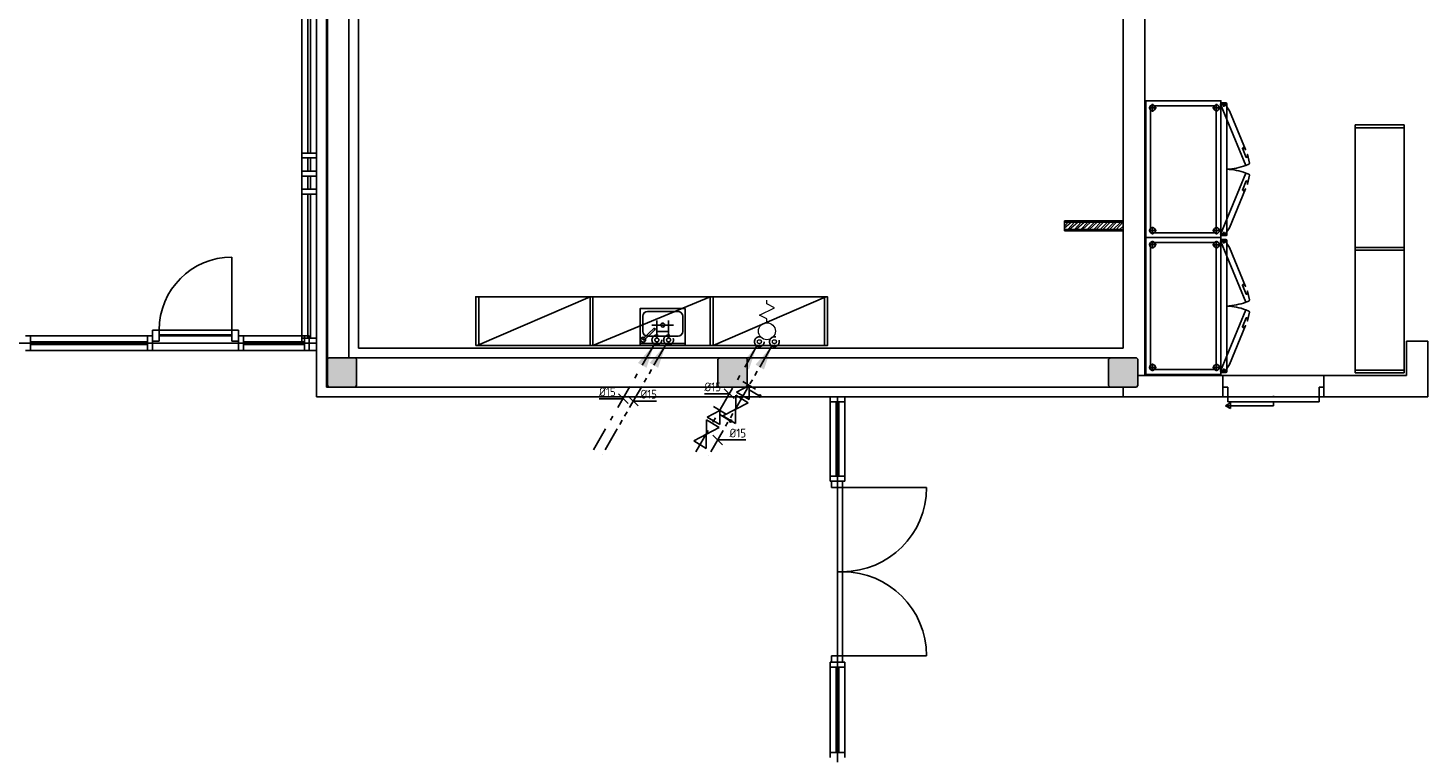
# Model space of a CAD drawing. Header units: millimetres. Extents: x -110 to 230337154, y -20 to 1103899040.
# Tile 14 of 58: x 115170461 to 115184796, y 551919437 to 551926877. Entities that reach past the tile are written whole.
import ezdxf
from ezdxf.enums import TextEntityAlignment as Align

# ---------------------------------------------------------------- set-up
doc = ezdxf.new("R2010")
doc.units = ezdxf.units.MM
doc.header["$LTSCALE"] = 50
for name, pattern in [('2322109', [10, 5, -2, 1, -2]), ('2322109_a', [10, 5, -2, 1, -2]), ('2322110', [10, 5, -1, 1, -1, 1, -1]), ('2322110_a', [10, 5, -1, 1, -1, 1, -1])]:
    doc.linetypes.add(name, pattern=pattern)
doc.layers.get('0').update_dxf_attribs({"lineweight": 5})
for name, color, linetype in [('2D APPARATUUR', 7, 'Continuous'), ('ONDERLEGER NIEUWE WANDEN', 7, 'Continuous'), ('ONDERLEGGER BOUWKUNDIG', 7, 'Continuous'), ('WL531---', 5, '2322109'), ('WL532---', 1, '2322110'), ('WL561---', 4, 'Continuous'), ('WM531---', 1, 'Continuous'), ('WM532---', 1, 'Continuous')]:
    doc.layers.add(name, color=color, linetype=linetype)
doc.layers.add('CAG RENVOOI STAMP', color=2, linetype='Continuous', lineweight=20)
doc.styles.add('BURO-018', font='BUROFONT', dxfattribs={"height": 1.8})
doc.styles.add('DVD_VBC_Arial', font='arial.ttf')
doc.styles.add('STABICAD-018', font='ISOCP.SHX', dxfattribs={"height": 90})
doc.styles.get("Standard").update_dxf_attribs({"font": 'arial.ttf'})

# ---------------------------------------------------------------- blocks, each defined once
blk = doc.blocks.new('*U46')
at = {"layer": 'ONDERLEGER NIEUWE WANDEN', "lineweight": 5, "true_color": 0x991b1e}
h = blk.add_hatch(dxfattribs=at)
h.set_pattern_fill('ANSI32', color=244, scale=5, style=0)
h.set_pattern_definition([(45, (-399.9999999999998, -350), (-33.67596045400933, 33.67596045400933), []), (45, (-377.5493499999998, -350), (-33.67596045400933, 33.67596045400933), [])])
h.paths.add_polyline_path([(-7.105427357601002e-15, -87.5), (600, -87.5), (600, -12.5), (0, -12.5)])
at = {"layer": 'ONDERLEGER NIEUWE WANDEN'}
for points in [[(0, -12.5), (600, -12.5), (600, 0), (0, 0)], [(-7.105427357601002e-15, -87.5), (600, -87.5), (600, -12.5), (0, -12.5)], [(0, -100), (600, -100), (600, -87.5), (0, -87.5)]]:
    blk.add_lwpolyline(points, close=True, dxfattribs=at)
blk = doc.blocks.new('LMASW T')
at = {"layer": '2D APPARATUUR'}
blk.add_line((3.637978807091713e-12, -20), (460.0000000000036, -20), dxfattribs=at)
blk.add_lwpolyline([(0, -379.9999999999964), (0, 0), (460.0000000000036, 0), (460, -380)], close=True, dxfattribs=at)
for points in [[(25.00000000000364, -144.9999999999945), (24.99999999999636, -299.9999999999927, 0.4142135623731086), (74.99999999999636, -349.9999999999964), (385, -349.9999999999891, 0.414213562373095), (435, -299.9999999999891), (435, -144.9999999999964, 0.4142135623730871), (385.0000000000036, -94.99999999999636), (75.00000000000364, -94.99999999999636, 0.4142135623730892)], [(417.9840962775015, -59.65640469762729), (417.9840962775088, -59.65640469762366), (310.3746371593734, -161.2827564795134), (310.3746371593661, -161.282756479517, 0.9999999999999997), (322.0469455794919, -173.6422555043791), (322.0469455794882, -173.6422555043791), (429.6564046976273, -72.01590372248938, 1)]]:
    blk.add_lwpolyline(points, format="xyb", close=True, dxfattribs=at)
for centre, radius in [((430, -59.99999999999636), 25.02167868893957), ((230.0000000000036, -209.9999999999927), 20)]:
    blk.add_circle(centre, radius, dxfattribs=at)
blk = doc.blocks.new('HANDENWASBAK LMASW')
blk.add_blockref('LMASW T', (0, 3.728928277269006e-11))
blk = doc.blocks.new('*U251')
at = {"color": 0, "linetype": '2322109'}
blk.add_circle((0, 0), 20, dxfattribs=at)
at = {"color": 2, "style": 'DVD_VBC_Arial'}
for tag in ['SECTIONCODE', 'CODE', 'CODE2', 'INDICATIONTEXT', 'POSITIONCODE', 'LABEL']:
    blk.add_attdef(tag, (0, 0), '', height=1.2, dxfattribs=at)
at = {"color": 1, "style": 'DVD_VBC_Arial'}
blk.add_attdef('PRODUCTCODE', (0, 0), '', height=1.8, dxfattribs=at)
blk = doc.blocks.new('*U252')
at = {"color": 0, "linetype": '2322110'}
blk.add_circle((0, 0), 20, dxfattribs=at)
at = {"color": 2, "style": 'DVD_VBC_Arial'}
for tag in ['SECTIONCODE', 'CODE', 'CODE2', 'INDICATIONTEXT', 'POSITIONCODE', 'LABEL']:
    blk.add_attdef(tag, (0, 0), '', height=1.2, dxfattribs=at)
at = {"color": 1, "style": 'DVD_VBC_Arial'}
blk.add_attdef('PRODUCTCODE', (0, 0), '', height=1.8, dxfattribs=at)
blk = doc.blocks.new('TAP_MIXER_BATH_120_COLD')
at = {"color": 0, "linetype": 'Continuous'}
for p, q in [((0, 0), (0, 179.9999999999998)), ((120, 0), (120, 179.9999999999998)), ((-50, 129.9999999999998), (170, 129.9999999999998)), ((-5.684341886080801e-14, 64.99999999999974), (120, 64.99999999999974))]:
    blk.add_line(p, q, dxfattribs=at)
blk = doc.blocks.new('*U378')
at = {"linetype": '2322110'}
blk.add_hatch(color=2, dxfattribs=at).paths.add_polyline_path([(-25, -43.30127012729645), (-106.6987298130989, -284.8076211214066), (-193.3012701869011, -234.8076211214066)], flags=0)
at = {"color": 0, "linetype": '2322110'}
blk.add_line((0, 0), (0, 0, 700), dxfattribs=at)
at = {"color": 2, "linetype": '2322110_a'}
blk.add_line((-25, -43.30127012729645, 700), (-675, -1169.134295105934, 700), dxfattribs=at)
at = {"color": 2, "linetype": '2322110'}
blk.add_circle((0, 0, 700), 50, dxfattribs=at)
at = {"color": 2}
for tag, p, style in [('SECTIONCODE', (349.5, 150), 'DVD_VBC_Arial'), ('POSITIONCODE', (349.5, 150), 'DVD_VBC_Arial'), ('CODE', (0, 100), 'STABICAD-018'), ('FLOORCODE', (0, 0, -50), 'STABICAD-018')]:
    blk.add_attdef(tag, p, '', height=1.2, dxfattribs=dict(at, style=style))
blk = doc.blocks.new('*U380')
at = {"linetype": '2322109'}
blk.add_hatch(color=2, dxfattribs=at).paths.add_polyline_path([(-25, -43.30127012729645), (-106.6987298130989, -284.8076211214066), (-193.3012701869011, -234.8076211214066)], flags=0)
at = {"color": 0, "linetype": '2322109'}
blk.add_line((0, 0), (0, 0, 1), dxfattribs=at)
at = {"color": 2, "linetype": '2322109_a'}
blk.add_line((-25, -43.30127012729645, 1), (-675, -1169.134295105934, 1), dxfattribs=at)
at = {"color": 2, "linetype": '2322109'}
blk.add_circle((0, 0, 1), 50, dxfattribs=at)
at = {"color": 2}
for tag, p, style in [('SECTIONCODE', (150, 150), 'DVD_VBC_Arial'), ('POSITIONCODE', (150, 150), 'DVD_VBC_Arial'), ('CODE', (0, 100), 'STABICAD-018'), ('FLOORCODE', (0, 0, -50), 'STABICAD-018')]:
    blk.add_attdef(tag, p, '', height=1.2, dxfattribs=dict(at, style=style))
blk = doc.blocks.new('*U399')
at = {"color": 0, "linetype": 'Continuous'}
for p, q in [((-32.05529198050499, 0), (-247.7832140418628, 0)), ((-50, 50), (49.99999999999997, -50)), ((0, 0), (-32.05529198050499, 3.925641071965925e-15))]:
    blk.add_line(p, q, dxfattribs=at)
at = {"color": 0, "linetype": 'Continuous', "style": 'STABICAD-018'}
blk.add_text('%%c15', height=90, dxfattribs=at).set_placement((-247.7832140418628, 25))
at = {"color": 2, "style": 'DVD_VBC_Arial'}
blk.add_attdef('CODE', (0, 0), '', height=1.2, dxfattribs=at)
blk = doc.blocks.new('*U400')
at = {"color": 0, "linetype": 'Continuous'}
for p, q in [((50, -50), (-49.99999999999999, 49.99999999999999)), ((0, 0), (24.12061960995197, 0)), ((24.12061960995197, 0), (239.8485416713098, 0))]:
    blk.add_line(p, q, dxfattribs=at)
at = {"color": 0, "linetype": 'Continuous', "style": 'STABICAD-018'}
blk.add_text('%%c15', height=90, dxfattribs=at).set_placement((74.12061960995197, 25))
at = {"color": 2, "style": 'DVD_VBC_Arial'}
blk.add_attdef('CODE', (0, 0), '', height=1.2, dxfattribs=at)
blk = doc.blocks.new('A$C2282a554')
at = {"color": 2, "linetype": 'Continuous'}
for p, q in [((85, 0), (122.5, 0)), ((122.5, 0), (160, 75)), ((160, 75), (235, -75)), ((235, -75), (272.5, 0)), ((272.5, 0), (310, 0))]:
    blk.add_line(p, q, dxfattribs=at)
blk.add_circle((0, 0), 85, dxfattribs=at)
blk = doc.blocks.new('*U516')
at = {"color": 0, "linetype": '2322109'}
blk.add_circle((0, 0), 20, dxfattribs=at)
at = {"color": 2}
for tag in ['SECTIONCODE', 'CODE', 'CODE2', 'INDICATIONTEXT', 'POSITIONCODE', 'LABEL']:
    blk.add_attdef(tag, (0, 0), '', height=1.2, dxfattribs=at)
at = {"color": 1}
blk.add_attdef('PRODUCTCODE', (0, 0), '', height=1.8, dxfattribs=at)
blk = doc.blocks.new('*U517')
at = {"color": 0, "linetype": '2322110'}
blk.add_circle((0, 0), 20, dxfattribs=at)
at = {"color": 2}
for tag in ['SECTIONCODE', 'CODE', 'CODE2', 'INDICATIONTEXT', 'POSITIONCODE', 'LABEL']:
    blk.add_attdef(tag, (0, 0), '', height=1.2, dxfattribs=at)
at = {"color": 1}
blk.add_attdef('PRODUCTCODE', (0, 0), '', height=1.8, dxfattribs=at)
blk = doc.blocks.new('*U593')
at = {"linetype": '2322109'}
blk.add_hatch(color=2, dxfattribs=at).paths.add_polyline_path([(-25, -43.30127012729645), (-106.6987298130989, -284.8076211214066), (-193.3012701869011, -234.8076211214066)], flags=0)
at = {"color": 0, "linetype": '2322109'}
blk.add_line((0, 0), (0, 0, 1), dxfattribs=at)
at = {"color": 2, "linetype": '2322109_a'}
blk.add_line((-25, -43.30127012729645, 1), (-675, -1169.134295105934, 1), dxfattribs=at)
at = {"color": 2, "linetype": '2322109'}
blk.add_circle((0, 0, 1), 50, dxfattribs=at)
at = {"color": 2}
for tag, p, style in [('SECTIONCODE', (150, 150), 'DVD_VBC_Arial'), ('POSITIONCODE', (150, 150), 'DVD_VBC_Arial'), ('CODE', (0, 100), 'STABICAD-018'), ('FLOORCODE', (0, 0, -50), 'STABICAD-018')]:
    blk.add_attdef(tag, p, '', height=1.2, dxfattribs=dict(at, style=style))
blk = doc.blocks.new('*U592')
at = {"linetype": '2322110'}
blk.add_hatch(color=2, dxfattribs=at).paths.add_polyline_path([(-25, -43.30127012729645), (-106.6987298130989, -284.8076211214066), (-193.3012701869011, -234.8076211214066)], flags=0)
at = {"color": 0, "linetype": '2322110'}
blk.add_line((0, 0), (0, 0, 1), dxfattribs=at)
at = {"color": 2, "linetype": '2322110_a'}
blk.add_line((-25, -43.30127012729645, 1), (-675, -1169.134295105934, 1), dxfattribs=at)
at = {"color": 2, "linetype": '2322110'}
blk.add_circle((0, 0, 1), 50, dxfattribs=at)
at = {"color": 2}
for tag, p, style in [('SECTIONCODE', (150, 150), 'DVD_VBC_Arial'), ('POSITIONCODE', (150, 150), 'DVD_VBC_Arial'), ('CODE', (0, 100), 'STABICAD-018'), ('FLOORCODE', (0, 0, -50), 'STABICAD-018')]:
    blk.add_attdef(tag, p, '', height=1.2, dxfattribs=dict(at, style=style))
blk = doc.blocks.new('PI_SYM115')
at = {"color": 0, "linetype": 'Continuous'}
for p, q in [((-2.5, 1.5), (2.5, -1.5)), ((-2.5, -1.5), (-2.5, 1.5)), ((2.5, 1.5), (-2.5, -1.5)), ((2.5, -1.5), (2.5, 1.5))]:
    blk.add_line(p, q, dxfattribs=at)
at = {"color": 0, "linetype": 'Continuous', "style": 'BURO-018'}
blk.add_attdef('PRODUCTCODE', text='', height=1.8, dxfattribs=at).set_placement((0, 0), align=Align.MIDDLE)
blk = doc.blocks.new('PI_SYM128')
blk.add_hatch(color=0).paths.add_polyline_path([(0.25, -3, 1), (0.75, -3, 1)])
at = {"color": 0, "linetype": 'Continuous'}
for p, q in [((-1.25, -1.5), (-1.25, 1.5)), ((-1.25, 1.5), (1.25, 0)), ((1.25, 0), (-1.25, -1.5)), ((1.25, 1.5), (1.25, -1.5))]:
    blk.add_line(p, q, dxfattribs=at)
at = {"color": 0}
blk.add_line((0.5, -0.45), (0.5, -2.75), dxfattribs=at)
blk.add_circle((0.5, -3), 0.25, dxfattribs=at)
at = {"color": 0, "linetype": 'Continuous', "style": 'BURO-018'}
blk.add_attdef('PRODUCTCODE', text='', height=1.8, dxfattribs=at).set_placement((0, 0), align=Align.MIDDLE)
blk = doc.blocks.new('*U594')
at = {"color": 0, "linetype": 'Continuous'}
for p, q in [((-37.94892373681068, 0), (-253.6768457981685, 0)), ((-50, 50), (49.99999999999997, -50)), ((0, 0), (-37.94892373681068, 4.647402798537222e-15))]:
    blk.add_line(p, q, dxfattribs=at)
at = {"color": 0, "linetype": 'Continuous', "style": 'STABICAD-018'}
blk.add_text('%%c15', height=90, dxfattribs=at).set_placement((-253.6768457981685, 25))
at = {"color": 2, "style": 'DVD_VBC_Arial'}
blk.add_attdef('CODE', (0, 0), '', height=1.2, dxfattribs=at)
blk = doc.blocks.new('*U595')
at = {"color": 0, "linetype": 'Continuous'}
for p, q in [((50, -50), (-49.99999999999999, 49.99999999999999)), ((0, 0), (71.52743399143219, 0)), ((71.52743399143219, 0), (287.25535605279, 0))]:
    blk.add_line(p, q, dxfattribs=at)
at = {"color": 0, "linetype": 'Continuous', "style": 'STABICAD-018'}
blk.add_text('%%c15', height=90, dxfattribs=at).set_placement((121.5274339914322, 25))
at = {"color": 2, "style": 'DVD_VBC_Arial'}
blk.add_attdef('CODE', (0, 0), '', height=1.2, dxfattribs=at)

msp = doc.modelspace()

# ---------------------------------------------------------------- hatches: boundary and pattern name
at = {"layer": 'ONDERLEGGER BOUWKUNDIG', "transparency": 33554559}
h = msp.add_hatch(color=256, dxfattribs=at)
h.dxf.hatch_style = 1
h.paths.add_polyline_path([(115173540.99, 551923202.005), (115173810.99, 551923202.005), (115173825.99, 551923217.005), (115173825.99, 551923487.005), (115173810.99, 551923502.005), (115173540.99, 551923502.005), (115173525.99, 551923487.005), (115173525.99, 551923217.005)])
h = msp.add_hatch(color=256, dxfattribs=at)
h.dxf.hatch_style = 1
h.paths.add_polyline_path([(115177540.99, 551923202.005), (115177810.99, 551923202.005), (115177825.99, 551923217.005), (115177825.99, 551923487.005), (115177810.99, 551923502.005), (115177540.99, 551923502.005), (115177525.99, 551923487.005), (115177525.99, 551923217.005)])
h = msp.add_hatch(color=256, dxfattribs=at)
h.dxf.hatch_style = 1
h.paths.add_polyline_path([(115181540.99, 551923202.005), (115181810.99, 551923202.005), (115181825.99, 551923217.005), (115181825.99, 551923487.005), (115181810.99, 551923502.005), (115181540.99, 551923502.005), (115181525.99, 551923487.005), (115181525.99, 551923217.005)])

# ---------------------------------------------------------------- linework, layer by layer
at = {"layer": '2D APPARATUUR', "color": 251, "linetype": 'Continuous', "true_color": 0x636466}
for p, q in [((115181935.99, 551926060.005), (115182015.99, 551926060.005)), ((115181975.99, 551926020.005), (115181975.99, 551926100.005)), ((115182590.99, 551926060.005), (115182670.99, 551926060.005)), ((115182630.99, 551926020.005), (115182630.99, 551926100.005)), ((115182686.0554759, 551926092.0080154), (115182726.0554759, 551926092.0080154)), ((115182706.0554759, 551926112.0080154), (115182706.0554759, 551926072.0080154)), ((115184050.99, 551925887.0050415), (115184550.9901388, 551925887.0048991)), ((115184050.99, 551923347.005), (115184050.9901388, 551925887.0050415)), ((115184550.9901388, 551925887.0048991), (115184550.99, 551923347.005)), ((115184550.9899915, 551925857.0048991), (115184050.9899915, 551925857.0050415)), ((115181935.99, 551924804.005), (115182015.99, 551924804.005)), ((115181975.99, 551924764.005), (115181975.99, 551924844.005)), ((115182590.99, 551924804.505), (115182670.99, 551924804.505)), ((115182630.99, 551924764.005), (115182630.99, 551924844.005)), ((115182686.0554759, 551924772.0019846), (115182726.0554759, 551924772.0019846)), ((115182706.0554759, 551924752.0019846), (115182706.0554759, 551924792.0019846)), ((115181935.99, 551924660.005), (115182015.99, 551924660.005)), ((115181975.99, 551924700.005), (115181975.99, 551924620.005)), ((115182590.99, 551924659.505), (115182670.99, 551924659.505)), ((115182630.99, 551924700.005), (115182630.99, 551924620.005)), ((115182686.0554759, 551924692.0080154), (115182726.0554759, 551924692.0080154)), ((115182706.0554759, 551924712.0080154), (115182706.0554759, 551924672.0080154)), ((115184550.9900702, 551924632.0049496), (115184050.9900702, 551924632.0049769)), ((115184550.9900686, 551924602.0049496), (115184050.9900686, 551924602.0049769)), ((115181935.99, 551923404.005), (115182015.99, 551923404.005)), ((115181975.99, 551923444.005), (115181975.99, 551923364.005)), ((115182590.99, 551923404.005), (115182670.99, 551923404.005)), ((115182630.99, 551923444.005), (115182630.99, 551923364.005)), ((115182686.0554759, 551923372.0019846), (115182726.0554759, 551923372.0019846)), ((115182706.0554759, 551923352.0019846), (115182706.0554759, 551923392.0019846)), ((115184550.99, 551923377.005), (115184050.99, 551923377.005)), ((115184550.99, 551923347.005), (115184050.99, 551923347.005))]:
    msp.add_line(p, q, dxfattribs=at)
at = {"layer": '2D APPARATUUR', "color": 251, "true_color": 0x636466}
for p, q in [((115175060.9900468, 551923627.005), (115176215.9885153, 551924127.0045835)), ((115176245.9911556, 551923627.0048611), (115177445.9889293, 551924127.0041077)), ((115177475.9908979, 551923627.005), (115178630.9900086, 551924127.0045835))]:
    msp.add_line(p, q, dxfattribs=at)
at = {"layer": '2D APPARATUUR', "color": 251, "linetype": 'Continuous', "true_color": 0x636466}
for points in [[(115181905.99, 551924732.005), (115181905.99, 551926132.005), (115182675.99, 551926132.005), (115182675.99, 551924732.005)], [(115181955.99, 551924782.005), (115181955.99, 551926082.005), (115182625.99, 551926082.005), (115182625.99, 551924782.005)], [(115181905.99, 551924732.005), (115181905.99, 551923332.005), (115182675.99, 551923332.005), (115182675.99, 551924732.005)], [(115181955.99, 551924682.005), (115181955.99, 551923382.005), (115182625.99, 551923382.005), (115182625.99, 551924682.005)]]:
    msp.add_lwpolyline(points, close=True, dxfattribs=at)
for points in [[(115182700.8957049, 551926111.5153484, -0.3534100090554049), (115182712.9495072, 551926107.9613572), (115182763.9288946, 551926030.6908969), (115182928.5788981, 551925633.0116328, -0.7347011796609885), (115182926.8897682, 551925632.1230841), (115182906.6317087, 551925652.2847804, 0.3438111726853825), (115182904.1898742, 551925652.5809805), (115182895.7100526, 551925647.4795904, 0.3712473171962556), (115182895.3016713, 551925646.2400165), (115182934.1391466, 551925552.4780569, 0.3712473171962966), (115182935.304427, 551925551.8903149), (115182944.9077938, 551925554.2792267, 0.3438111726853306), (115182946.4249865, 551925556.2153096), (115182946.4931255, 551925584.796393, -0.734701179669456), (115182948.3158195, 551925585.3624893), (115182967.0674295, 551925494.28743, -0.3534100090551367), (115182961.0571554, 551925483.2510535), (115182930.8508174, 551925470.7391785), (115182670.6893669, 551926099.0034735), (115182700.8957049, 551926111.5153484), (115182670.6893669, 551926099.0034735)], [(115182675.99, 551924752.005), (115182725.99, 551924752.005, 0.414213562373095), (115182735.99, 551924762.005), (115182735.99, 551926102.005, 0.414213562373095), (115182725.99, 551926112.005), (115182675.99, 551926112.005)], [(115182700.8957049, 551924752.4946516, 0.3534100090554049), (115182712.9495072, 551924756.0486428), (115182763.9288946, 551924833.3191031), (115182928.5788981, 551925230.9983672, 0.7347011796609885), (115182926.8897682, 551925231.8869159), (115182906.6317087, 551925211.7252196, -0.3438111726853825), (115182904.1898742, 551925211.4290195), (115182895.7100526, 551925216.5304096, -0.3712473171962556), (115182895.3016713, 551925217.7699835), (115182934.1391466, 551925311.5319431, -0.3712473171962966), (115182935.304427, 551925312.1196852), (115182944.9077938, 551925309.7307733, -0.3438111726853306), (115182946.4249865, 551925307.7946904), (115182946.4931255, 551925279.213607, 0.734701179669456), (115182948.3158195, 551925278.6475106), (115182967.0674295, 551925369.72257, 0.3534100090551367), (115182961.0571554, 551925380.7589465), (115182930.8508174, 551925393.2708215), (115182670.6893669, 551924765.0065265), (115182700.8957049, 551924752.4946516), (115182670.6893669, 551924765.0065265)], [(115182700.8957049, 551924711.5153484, -0.3534100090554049), (115182712.9495072, 551924707.9613572), (115182763.9288946, 551924630.6908969), (115182928.5788981, 551924233.0116328, -0.7347011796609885), (115182926.8897682, 551924232.1230841), (115182906.6317087, 551924252.2847804, 0.3438111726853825), (115182904.1898742, 551924252.5809805), (115182895.7100526, 551924247.4795904, 0.3712473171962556), (115182895.3016713, 551924246.2400165), (115182934.1391466, 551924152.4780569, 0.3712473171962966), (115182935.304427, 551924151.8903149), (115182944.9077938, 551924154.2792267, 0.3438111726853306), (115182946.4249865, 551924156.2153096), (115182946.4931255, 551924184.796393, -0.734701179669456), (115182948.3158195, 551924185.3624893), (115182967.0674295, 551924094.28743, -0.3534100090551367), (115182961.0571554, 551924083.2510535), (115182930.8508174, 551924070.7391785), (115182670.6893669, 551924699.0034735), (115182700.8957049, 551924711.5153484), (115182670.6893669, 551924699.0034735)], [(115182675.99, 551924712.005), (115182725.99, 551924712.005, -0.414213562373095), (115182735.99, 551924702.005), (115182735.99, 551923362.005, -0.414213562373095), (115182725.99, 551923352.005), (115182675.99, 551923352.005)], [(115182700.8957049, 551923352.4946516, 0.3534100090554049), (115182712.9495072, 551923356.0486428), (115182763.9288946, 551923433.3191031), (115182928.5788981, 551923830.9983672, 0.7347011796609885), (115182926.8897682, 551923831.8869159), (115182906.6317087, 551923811.7252196, -0.3438111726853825), (115182904.1898742, 551923811.4290195), (115182895.7100526, 551923816.5304096, -0.3712473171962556), (115182895.3016713, 551923817.7699835), (115182934.1391466, 551923911.5319431, -0.3712473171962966), (115182935.304427, 551923912.1196852), (115182944.9077938, 551923909.7307733, -0.3438111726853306), (115182946.4249865, 551923907.7946904), (115182946.4931255, 551923879.213607, 0.734701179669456), (115182948.3158195, 551923878.6475106), (115182967.0674295, 551923969.72257, 0.3534100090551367), (115182961.0571554, 551923980.7589465), (115182930.8508174, 551923993.2708215), (115182670.6893669, 551923365.0065265), (115182700.8957049, 551923352.4946516), (115182670.6893669, 551923365.0065265)]]:
    msp.add_lwpolyline(points, format="xyb", dxfattribs=at)
at = {"layer": '2D APPARATUUR', "color": 251, "true_color": 0x636466}
for points in [[(115175045.99, 551923627.005), (115175075.9900936, 551923627.005), (115175075.9900936, 551924127.0049973), (115175045.99, 551924127.0049973)], [(115175045.99, 551923627.005), (115178645.99, 551923627.005), (115178645.99, 551924127.0045835), (115175045.99, 551924127.0045835)], [(115176215.99, 551923627.0048647), (115176245.9911556, 551923627.0048647), (115176245.9911556, 551924127.0045835), (115176215.99, 551924127.0045835)], [(115177445.9889293, 551923627.005), (115177475.9900712, 551923627.005), (115177475.9900712, 551924127.004575), (115177445.9889293, 551924127.004575)], [(115178615.99, 551923627.005), (115178645.9900172, 551923627.005), (115178645.9900172, 551924127.0045835), (115178615.99, 551924127.0045835)]]:
    msp.add_lwpolyline(points, close=True, dxfattribs=at)
at = {"layer": '2D APPARATUUR', "color": 251, "linetype": 'Continuous', "true_color": 0x636466}
for centre, radius in [((115181975.99, 551926060.005), 30), ((115182630.99, 551926060.005), 30), ((115182706.0554759, 551926092.0080154), 10), ((115181975.99, 551924804.005), 30), ((115182630.99, 551924804.005), 30), ((115182706.0554759, 551924772.0019846), 10), ((115181975.99, 551924660.005), 30.00000000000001), ((115182630.99, 551924660.005), 30.00000000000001), ((115182706.0554759, 551924692.0080154), 10), ((115181975.99, 551923404.005), 30.00000000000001), ((115182630.99, 551923404.005), 30.00000000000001), ((115182706.0554759, 551923372.0019846), 10)]:
    msp.add_circle(centre, radius, dxfattribs=at)
for centre, radius, start, end in [((115182706.0554759, 551926092.0080154), 660.6874549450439, 272.5968544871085, 289.8917779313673), ((115182706.0554759, 551924772.0019846), 660.6874549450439, 70.10822206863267, 87.40314551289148), ((115182706.0554759, 551924692.0080154), 660.687454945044, 272.5968544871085, 289.8917779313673), ((115182706.0554759, 551923372.0019846), 660.687454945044, 70.10822206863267, 87.40314551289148)]:
    msp.add_arc(centre, radius, start, end, dxfattribs=at)
at = {"layer": 'ONDERLEGGER BOUWKUNDIG'}
for p, q in [((115181895.99, 551923322.005), (115181895.99, 551931092.005)), ((115181895.99, 551931092.005), (115181895.99, 551923322.005)), ((115173415.99, 551927337.005), (115173415.99, 551923102.005)), ((115173845.99, 551923602.005), (115173845.99, 551927337.005)), ((115173515.99, 551923202.005), (115173515.99, 551927237.005)), ((115173745.99, 551927237.005), (115173745.99, 551923502.005)), ((115173265.99, 551925597.005), (115173265.99, 551927072.005)), ((115173326.99, 551927072.005), (115173326.99, 551925597.005)), ((115173354.99, 551925597.005), (115173354.99, 551927072.005)), ((115173525.99, 551927032.005), (115173525.99, 551923502.005)), ((115181675.99, 551927122.005), (115181675.99, 551923602.005)), ((115181675.99, 551923602.005), (115181675.99, 551927122.005)), ((115173326.99, 551925597.005), (115173354.99, 551925597.005)), ((115173265.99, 551925412.005), (115173265.99, 551925547.005)), ((115173354.99, 551925547.005), (115173326.99, 551925547.005)), ((115173326.99, 551925547.005), (115173326.99, 551925412.005)), ((115173354.99, 551925412.005), (115173354.99, 551925547.005)), ((115173265.99, 551925227.005), (115173265.99, 551925362.005)), ((115173326.99, 551925412.005), (115173354.99, 551925412.005)), ((115173354.99, 551925362.005), (115173326.99, 551925362.005)), ((115173326.99, 551925362.005), (115173326.99, 551925227.005)), ((115173354.99, 551925227.005), (115173354.99, 551925362.005)), ((115173265.99, 551923702.005), (115173265.99, 551925177.005)), ((115173326.99, 551925227.005), (115173354.99, 551925227.005)), ((115173354.99, 551925177.005), (115173326.99, 551925177.005)), ((115173326.99, 551925177.005), (115173326.99, 551923702.005)), ((115173354.99, 551923702.005), (115173354.99, 551925177.005)), ((115172548.99, 551923786.005), (115172548.99, 551924532.005)), ((115171735.99, 551923786.005), (115171802.99, 551923786.005)), ((115171735.99, 551923727.005), (115171735.99, 551923786.005)), ((115171802.99, 551923736.005), (115171802.99, 551923786.005)), ((115171802.99, 551923786.005), (115172548.99, 551923786.005)), ((115171802.99, 551923786.005), (115171802.99, 551923672.005)), ((115172548.99, 551923736.005), (115171802.99, 551923736.005)), ((115172548.99, 551923786.005), (115172548.99, 551923736.005)), ((115172548.99, 551923786.005), (115172615.99, 551923786.005)), ((115172548.99, 551923672.005), (115172548.99, 551923786.005)), ((115172615.99, 551923786.005), (115172615.99, 551923727.005)), ((115173415.99, 551923652.005), (115169925.99, 551923652.005)), ((115170485.99, 551923727.005), (115171685.99, 551923727.005)), ((115171685.99, 551923666.005), (115170485.99, 551923666.005)), ((115170485.99, 551923666.005), (115170485.99, 551923638.005)), ((115170485.99, 551923638.005), (115171685.99, 551923638.005)), ((115171685.99, 551923638.005), (115171685.99, 551923666.005)), ((115171802.99, 551923672.005), (115171735.99, 551923672.005)), ((115171802.99, 551923727.005), (115172548.99, 551923727.005)), ((115172615.99, 551923672.005), (115172548.99, 551923672.005)), ((115172665.99, 551923727.005), (115173290.99, 551923727.005)), ((115173290.99, 551923666.005), (115172665.99, 551923666.005)), ((115172665.99, 551923666.005), (115172665.99, 551923638.005)), ((115172665.99, 551923638.005), (115173290.99, 551923638.005)), ((115173415.99, 551923702.005), (115173265.99, 551923702.005)), ((115173265.99, 551923702.005), (115173265.99, 551923652.005)), ((115173265.99, 551923652.005), (115173415.99, 551923652.005)), ((115173340.99, 551923727.005), (115173290.99, 551923727.005)), ((115173290.99, 551923727.005), (115173290.99, 551923577.005)), ((115173290.99, 551923638.005), (115173290.99, 551923666.005)), ((115173326.99, 551923702.005), (115173354.99, 551923702.005)), ((115173340.99, 551923577.005), (115173340.99, 551923727.005)), ((115173415.99, 551923652.005), (115173415.99, 551923702.005)), ((115173415.99, 551923102.005), (115173415.99, 551923652.005)), ((115181675.99, 551923602.005), (115173845.99, 551923602.005)), ((115173845.99, 551923602.005), (115181675.99, 551923602.005)), ((115184795.99, 551923672.005), (115184575.99, 551923672.005)), ((115184575.99, 551923672.005), (115184575.99, 551923322.005)), ((115184575.99, 551923322.005), (115184575.99, 551923672.005)), ((115184575.99, 551923672.005), (115184795.99, 551923672.005)), ((115184795.99, 551923102.005), (115184795.99, 551923672.005)), ((115184795.99, 551923672.005), (115184795.99, 551923102.005)), ((115171685.99, 551923577.005), (115170485.99, 551923577.005)), ((115171735.99, 551923577.005), (115172615.99, 551923577.005)), ((115173290.99, 551923577.005), (115172665.99, 551923577.005)), ((115173290.99, 551923577.005), (115173340.99, 551923577.005)), ((115173415.99, 551923577.005), (115173340.99, 551923577.005)), ((115173525.99, 551923502.005), (115173515.99, 551923502.005)), ((115173540.99, 551923502.005), (115173525.99, 551923487.005)), ((115173525.99, 551923487.005), (115173525.99, 551923217.005)), ((115173810.99, 551923502.005), (115173540.99, 551923502.005)), ((115173825.99, 551923487.005), (115173810.99, 551923502.005)), ((115173810.99, 551923502.005), (115177540.99, 551923502.005)), ((115173825.99, 551923217.005), (115173825.99, 551923487.005)), ((115177540.99, 551923502.005), (115177525.99, 551923487.005)), ((115177525.99, 551923487.005), (115177525.99, 551923217.005)), ((115177810.99, 551923502.005), (115177540.99, 551923502.005)), ((115177825.99, 551923487.005), (115177810.99, 551923502.005)), ((115177810.99, 551923502.005), (115181540.99, 551923502.005)), ((115177825.99, 551923217.005), (115177825.99, 551923487.005)), ((115181540.99, 551923502.005), (115181525.99, 551923487.005)), ((115181525.99, 551923487.005), (115181525.99, 551923217.005)), ((115181810.99, 551923502.005), (115181540.99, 551923502.005)), ((115181825.99, 551923487.005), (115181810.99, 551923502.005)), ((115181825.99, 551923217.005), (115181825.99, 551923487.005)), ((115182695.99, 551923322.005), (115181825.99, 551923322.005)), ((115181895.99, 551923322.005), (115184575.99, 551923322.005)), ((115182695.99, 551923102.005), (115182695.99, 551923322.005)), ((115184575.99, 551923322.005), (115183729.99, 551923322.005)), ((115183729.99, 551923322.005), (115183729.99, 551923102.005)), ((115173540.99, 551923202.005), (115173515.99, 551923202.005)), ((115173525.99, 551923217.005), (115173540.99, 551923202.005)), ((115173540.99, 551923202.005), (115173810.99, 551923202.005)), ((115173810.99, 551923202.005), (115173825.99, 551923217.005)), ((115177540.99, 551923202.005), (115173810.99, 551923202.005)), ((115177525.99, 551923217.005), (115177540.99, 551923202.005)), ((115177540.99, 551923202.005), (115177810.99, 551923202.005)), ((115177810.99, 551923202.005), (115177825.99, 551923217.005)), ((115181540.99, 551923202.005), (115177810.99, 551923202.005)), ((115181525.99, 551923217.005), (115181540.99, 551923202.005)), ((115181540.99, 551923202.005), (115181810.99, 551923202.005)), ((115181675.99, 551923102.005), (115181675.99, 551923202.005)), ((115181810.99, 551923202.005), (115181825.99, 551923217.005)), ((115182745.99, 551923202.005), (115182695.99, 551923202.005)), ((115182695.99, 551923202.005), (115182695.99, 551923102.005)), ((115182745.99, 551923102.005), (115182745.99, 551923202.005)), ((115183729.99, 551923202.005), (115183679.99, 551923202.005)), ((115183679.99, 551923202.005), (115183679.99, 551923102.005)), ((115183729.99, 551923102.005), (115183729.99, 551923202.005)), ((115173415.99, 551923102.005), (115182695.99, 551923102.005)), ((115184795.99, 551923102.005), (115173415.99, 551923102.005)), ((115178675.99, 551923052.005), (115178675.99, 551922290.005)), ((115178764.99, 551923052.005), (115178736.99, 551923052.005)), ((115178736.99, 551923052.005), (115178736.99, 551922290.005)), ((115178750.99, 551923102.005), (115178750.99, 551919362.005)), ((115178764.99, 551922290.005), (115178764.99, 551923052.005)), ((115178825.99, 551923052.005), (115178825.99, 551922290.005)), ((115182695.99, 551923102.005), (115182745.99, 551923102.005)), ((115182722.99, 551923011.573718), (115182774.9515242, 551923041.573718)), ((115183679.99, 551923102.005), (115182745.99, 551923102.005)), ((115182745.99, 551923102.005), (115182745.99, 551923051.573718)), ((115182745.99, 551923051.573718), (115183679.99, 551923051.573718)), ((115182774.9515242, 551923041.573718), (115182774.9515242, 551922981.573718)), ((115183212.99, 551923111.573718), (115183212.99, 551923102.005)), ((115183212.99, 551923051.573718), (115183212.99, 551923011.573718)), ((115183679.99, 551923051.573718), (115183679.99, 551923102.005)), ((115183679.99, 551923102.005), (115183729.99, 551923102.005)), ((115183729.99, 551923102.005), (115184795.99, 551923102.005)), ((115182774.9515242, 551922981.573718), (115182722.99, 551923011.573718)), ((115183212.99, 551923011.573718), (115182722.99, 551923011.573718)), ((115178686.99, 551922240.005), (115178686.99, 551922173.005)), ((115178800.99, 551922240.005), (115178686.99, 551922240.005)), ((115178686.99, 551922173.005), (115178800.99, 551922173.005)), ((115178736.99, 551922290.005), (115178764.99, 551922290.005)), ((115178800.99, 551922173.005), (115178750.99, 551922173.005)), ((115178750.99, 551922173.005), (115178750.99, 551921313.005)), ((115178800.99, 551922173.005), (115178800.99, 551922240.005)), ((115178800.99, 551922173.005), (115179660.99, 551922173.005)), ((115178800.99, 551921313.005), (115178800.99, 551922173.005)), ((115178750.99, 551921313.005), (115178800.99, 551921313.005)), ((115178800.99, 551921313.005), (115178750.99, 551921313.005)), ((115178750.99, 551921313.005), (115178750.99, 551920453.005)), ((115178800.99, 551920453.005), (115178800.99, 551921313.005)), ((115178686.99, 551920453.005), (115178686.99, 551920386.005)), ((115178800.99, 551920453.005), (115178686.99, 551920453.005)), ((115178750.99, 551920453.005), (115178800.99, 551920453.005)), ((115178800.99, 551920453.005), (115179660.99, 551920453.005)), ((115178800.99, 551920386.005), (115178800.99, 551920453.005)), ((115178675.99, 551920336.005), (115178675.99, 551919462.005)), ((115178686.99, 551920386.005), (115178800.99, 551920386.005)), ((115178764.99, 551920336.005), (115178736.99, 551920336.005)), ((115178736.99, 551920336.005), (115178736.99, 551919462.005)), ((115178764.99, 551919462.005), (115178764.99, 551920336.005)), ((115178825.99, 551920336.005), (115178825.99, 551919462.005)), ((115178825.99, 551919462.005), (115178675.99, 551919462.005)), ((115178675.99, 551919462.005), (115178675.99, 551919412.005)), ((115178736.99, 551919462.005), (115178764.99, 551919462.005)), ((115178825.99, 551919412.005), (115178825.99, 551919462.005))]:
    msp.add_line(p, q, dxfattribs=at)
at = {"layer": 'ONDERLEGGER BOUWKUNDIG', "extrusion": (0, 0, -1)}
for p, q in [((115173415.99, 551925597.005), (115173265.99, 551925597.005)), ((115173265.99, 551925597.005), (115173265.99, 551925547.005)), ((115173415.99, 551925547.005), (115173415.99, 551925597.005)), ((115173265.99, 551925547.005), (115173415.99, 551925547.005)), ((115173415.99, 551925412.005), (115173265.99, 551925412.005)), ((115173265.99, 551925412.005), (115173265.99, 551925362.005)), ((115173265.99, 551925362.005), (115173415.99, 551925362.005)), ((115173415.99, 551925362.005), (115173415.99, 551925412.005)), ((115173415.99, 551925227.005), (115173265.99, 551925227.005)), ((115173265.99, 551925227.005), (115173265.99, 551925177.005)), ((115173265.99, 551925177.005), (115173415.99, 551925177.005)), ((115173415.99, 551925177.005), (115173415.99, 551925227.005)), ((115170485.99, 551923727.005), (115170435.99, 551923727.005)), ((115170485.99, 551923577.005), (115170485.99, 551923727.005)), ((115171735.99, 551923727.005), (115171685.99, 551923727.005)), ((115171685.99, 551923727.005), (115171685.99, 551923577.005)), ((115171735.99, 551923577.005), (115171735.99, 551923727.005)), ((115172665.99, 551923727.005), (115172615.99, 551923727.005)), ((115172615.99, 551923727.005), (115172615.99, 551923577.005)), ((115172665.99, 551923577.005), (115172665.99, 551923727.005)), ((115170435.99, 551923577.005), (115170485.99, 551923577.005)), ((115171685.99, 551923577.005), (115171735.99, 551923577.005)), ((115172615.99, 551923577.005), (115172665.99, 551923577.005)), ((115178825.99, 551923102.005), (115178675.99, 551923102.005)), ((115178675.99, 551923102.005), (115178675.99, 551923052.005)), ((115178675.99, 551923052.005), (115178825.99, 551923052.005)), ((115178825.99, 551923052.005), (115178825.99, 551923102.005)), ((115178825.99, 551922290.005), (115178675.99, 551922290.005)), ((115178675.99, 551922290.005), (115178675.99, 551922240.005)), ((115178675.99, 551922240.005), (115178825.99, 551922240.005)), ((115178825.99, 551922240.005), (115178825.99, 551922290.005)), ((115178825.99, 551920386.005), (115178675.99, 551920386.005)), ((115178675.99, 551920386.005), (115178675.99, 551920336.005)), ((115178675.99, 551920336.005), (115178825.99, 551920336.005)), ((115178825.99, 551920336.005), (115178825.99, 551920386.005))]:
    msp.add_line(p, q, dxfattribs=at)
at = {"layer": 'ONDERLEGGER BOUWKUNDIG'}
for centre, radius, start, end in [((115172548.99, 551923786.005), 745.9999999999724, 90, 180), ((115178800.99, 551922173.005), 859.9999999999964, 270, 0), ((115178800.99, 551920453.005), 859.9999999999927, 0, 90)]:
    msp.add_arc(centre, radius, start, end, dxfattribs=at)

# ---------------------------------------------------------------- block references
at = {"layer": 'CAG RENVOOI STAMP', "xscale": 1.024000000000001, "yscale": 1.024000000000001, "zscale": 1.024000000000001, "rotation": 89.99999999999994}
msp.add_blockref('A$C2282a554', (115178026.520486, 551923774.4097106), dxfattribs=at)
at = {"layer": 'CAG RENVOOI STAMP', "color": 5, "linetype": '2322109', "xscale": 1.024000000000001, "yscale": 1.024000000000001, "zscale": 1.024000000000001, "rotation": 89.99999999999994}
msp.add_blockref('*U516', (115177949.720486, 551923666.8897107), dxfattribs=at)
at = {"layer": 'CAG RENVOOI STAMP', "color": 1, "linetype": '2322110', "xscale": 1.024000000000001, "yscale": 1.024000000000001, "zscale": 1.024000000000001, "rotation": 89.99999999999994}
msp.add_blockref('*U517', (115178103.3204861, 551923666.8897107), dxfattribs=at)
at = {"layer": 'ONDERLEGGER BOUWKUNDIG', "rotation": 180}
for name, p in [('*U46', (115181675.090405, 551924802.3359358)), ('HANDENWASBAK LMASW', (115177190.0267858, 551923627.005))]:
    msp.add_blockref(name, p, dxfattribs=at)
at = {"layer": 'WL531---', "color": 2, "linetype": '2322109'}
msp.add_blockref('TAP_MIXER_BATH_120_COLD', (115176900.0267858, 551923704.9111565, 700), dxfattribs=at)
at = {"layer": 'WL531---', "linetype": '2322109'}
for name, p in [('*U380', (115176900.0267858, 551923684.9111565, 700)), ('*U593', (115177949.720486, 551923666.8897107))]:
    msp.add_blockref(name, p, dxfattribs=at)
at = {"layer": 'WL531---', "linetype": '2322109', "rotation": 270}
msp.add_blockref('*U251', (115176900.0267858, 551923684.9111565, 700), dxfattribs=at)
at = {"layer": 'WL532---', "linetype": '2322110'}
for name, p in [('*U378', (115177020.0267858, 551923684.9111565, 700)), ('*U592', (115178103.3204861, 551923666.8897107))]:
    msp.add_blockref(name, p, dxfattribs=at)
at = {"layer": 'WL532---', "linetype": '2322110', "rotation": 270}
msp.add_blockref('*U252', (115177020.0267858, 551923684.9111565, 700), dxfattribs=at)
at = {"layer": 'WL561---', "color": 2, "linetype": 'Continuous', "xscale": 49.99999999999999, "yscale": 49.99999999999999, "zscale": 49.99999999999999}
for name, p, rotation in [('PI_SYM128', (115177812.1550366, 551923165.6448851, 1), 59.21585346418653), ('PI_SYM115', (115177706.1197235, 551922974.9318181, 1), 58.5431766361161), ('PI_SYM128', (115177513.2001882, 551922910.493069, 1), 59.21585346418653), ('PI_SYM115', (115177407.1648751, 551922719.7800021, 1), 58.5431766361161)]:
    msp.add_blockref(name, p, dxfattribs=dict(at, rotation=rotation))
at = {"layer": 'WM531---', "linetype": 'Continuous'}
for name, p in [('*U400', (115176657.3644347, 551923059.4244806, 700)), ('*U595', (115177522.5868861, 551922661.2586985, -1))]:
    msp.add_blockref(name, p, dxfattribs=at)
at = {"layer": 'WM532---', "linetype": 'Continuous'}
for name, p in [('*U399', (115176556.8341423, 551923083.0494179, 700)), ('*U594', (115177640.525332, 551923133.9167871, 1))]:
    msp.add_blockref(name, p, dxfattribs=at)

doc.saveas('drawing.dxf')
